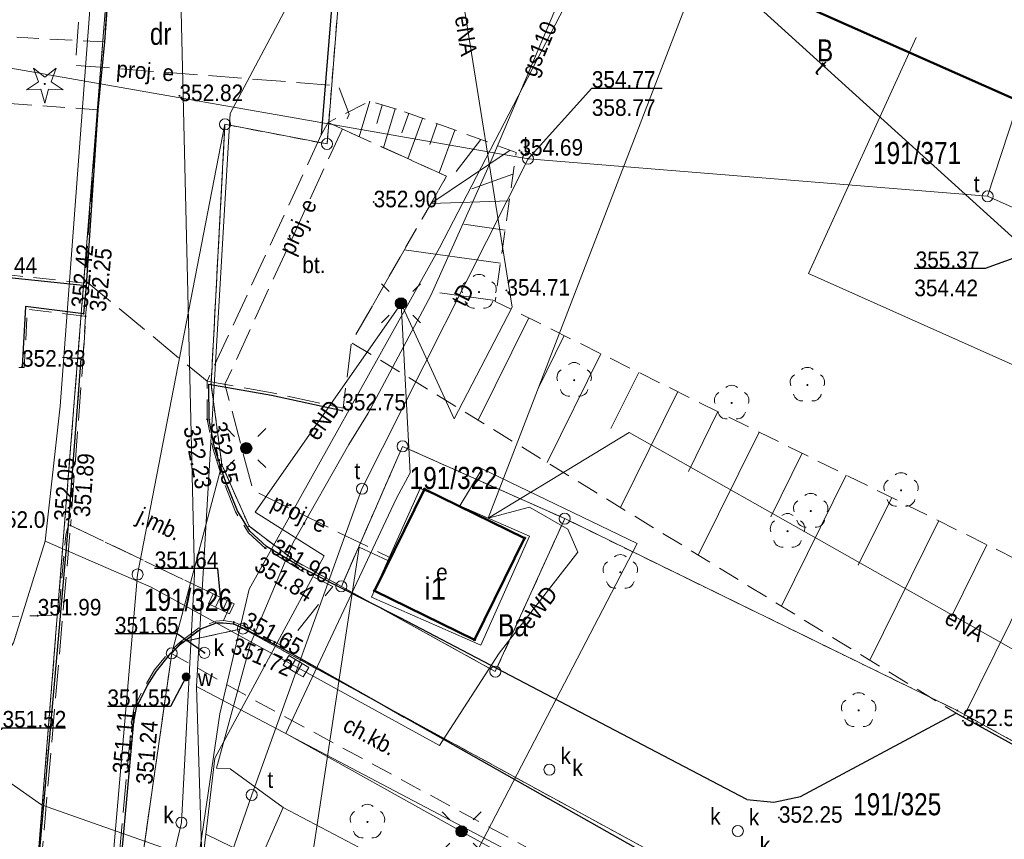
# Model space of a CAD drawing. Header units: metres. Extents: x 6605396 to 6605688, y 5559202 to 5559407.
# Tile 8 of 12: x 6605605 to 6605649, y 5559301 to 5559338. Entities that reach past the tile are written whole.
import ezdxf

# ---------------------------------------------------------------- set-up
doc = ezdxf.new("R2010")
doc.units = ezdxf.units.M
doc.header["$MEASUREMENT"] = 0
for name, pattern in [('1.0_0.5', [1.5, 1, -0.5]), ('1.5_0.5', [2, 1.5, -0.5]), ('219-500', [0]), ('egug-500', [1, 0.5, -0.5])]:
    doc.linetypes.add(name, pattern=pattern)
doc.layers.get('0').update_dxf_attribs({"color": 2, "linetype": 'CONTINUOUS', "lineweight": 5})
for name, color, linetype in [('000 Inne (niezydentyfikowane)', 7, 'CONTINUOUS'), ('202-punkt graniczny', 7, 'CONTINUOUS'), ('203-punkt graniczny', 7, 'CONTINUOUS'), ('210-oznaczenie konturu użytku gruntowego', 7, 'CONTINUOUS'), ('211-numer działki ewidencyjnej', 7, 'CONTINUOUS'), ('218-kontur użytku gruntowego', 7, 'CONTINUOUS'), ('219-działka ewidencyjna', 7, 'CONTINUOUS'), ('312-budynek ewidencyjny', 7, 'CONTINUOUS'), ('312-oznaczenie budynku ewidencyjnego-Atr117', 7, 'CONTINUOUS'), ('chodnik', 7, 'CONTINUOUS'), ('chodnik-Atr17', 7, 'CONTINUOUS'), ('drzewo iglaste', 7, 'CONTINUOUS'), ('drzewo liściaste', 7, 'CONTINUOUS'), ('jezdnia', 7, 'CONTINUOUS'), ('jezdnia-Atr17', 7, 'CONTINUOUS'), ('komora podziemna', 7, 'CONTINUOUS'), ('kratka ściekowa', 7, 'CONTINUOUS'), ('krawężnik', 7, 'CONTINUOUS'), ('maszt oświetleniowy', 7, 'CONTINUOUS'), ('obszar utwardzony', 7, 'CONTINUOUS'), ('obszar utwardzony-Atr17', 7, 'CONTINUOUS'), ('pikieta naturalna-Atr2', 7, 'CONTINUOUS'), ('pikieta sztuczna', 7, 'CONTINUOUS'), ('pikieta sztuczna-Atr2', 7, 'CONTINUOUS'), ('przewód ciepłowniczy', 7, 'CONTINUOUS'), ('przewód elektroenergetyczny podziemny', 7, 'CONTINUOUS'), ('przewód elektroenergetyczny podziemny - ob. projektowany', 7, 'CONTINUOUS'), ('przewód elektroenergetyczny podziemny - ob. projektowany-Atr1', 7, 'CONTINUOUS'), ('przewód elektroenergetyczny podziemny-Atr1', 7, 'CONTINUOUS'), ('przewód gazowy', 7, 'CONTINUOUS'), ('przewód gazowy-Atr1', 7, 'CONTINUOUS'), ('przewód kanalizacyjny', 7, 'CONTINUOUS'), ('przewód telekomunikacyjny podziemny', 7, 'CONTINUOUS'), ('przewód telekomunikacyjny podziemny-Atr1', 7, 'CONTINUOUS'), ('przewód wodociągowy', 7, 'CONTINUOUS'), ('Punkt budynku', 7, 'CONTINUOUS'), ('rzedna', 7, 'CONTINUOUS'), ('rzedna-Atr2', 7, 'CONTINUOUS'), ('rzedna-Atr3', 7, 'CONTINUOUS'), ('skarpa nieumocniona', 7, 'CONTINUOUS'), ('studnia kanalizacyjna', 7, 'CONTINUOUS'), ('studnia kanalizacyjna-Atr17', 7, 'CONTINUOUS'), ('szafa elektroenergetyczna lub kontener', 7, 'CONTINUOUS'), ('szafa elektroenergetyczna lub kontener-Atr17', 7, 'CONTINUOUS'), ('właz do komory lub kanału - okrągły', 7, 'CONTINUOUS'), ('właz do komory lub kanału - okrągły-Atr17', 7, 'CONTINUOUS'), ('zasuwa lub zawór', 7, 'CONTINUOUS'), ('zasuwa lub zawór-Atr17', 7, 'CONTINUOUS')]:
    doc.layers.add(name, color=color, linetype=linetype)
doc.styles.get("Standard").update_dxf_attribs({"font": 'Working1250.shx', "width": 0.75})

# ---------------------------------------------------------------- blocks, each defined once
blk = doc.blocks.new('PUNKTBUD')
at = {"color": 0}
blk.add_circle((0, 0), 0.045, dxfattribs=at)
blk = doc.blocks.new('202')
at = {"color": 0, "linetype": 'Continuous', "lineweight": 0}
blk.add_circle((0, 0), 0.25, dxfattribs=at)
blk = doc.blocks.new('203')
at = {"linetype": 'Continuous', "lineweight": 0}
h = blk.add_hatch(color=0, dxfattribs=at)
edge = h.paths.add_edge_path()
edge.add_arc((0, 0), 0.045, 0, 360)
blk = doc.blocks.new('OP021')
at = {"linetype": 'Continuous', "lineweight": 13}
h = blk.add_hatch(color=0, dxfattribs=at)
edge = h.paths.add_edge_path()
edge.add_arc((0, 0), 0.05, 0, 360)
at = {"color": 0, "linetype": 'Continuous', "lineweight": 13}
for centre, start, end in [((-0.38, 0.124), 121.308, 202.548), ((0, 0.4), 49.272, 130.728), ((0.38, 0.124), 337.452, 58.692), ((-0.235, -0.324), 193.221, 274.871), ((0.235, -0.324), 265.129, 346.779)]:
    blk.add_arc(centre, 0.4, start, end, dxfattribs=at)
blk = doc.blocks.new('US15')
at = {"color": 0, "linetype": 'Continuous', "lineweight": 13}
blk.add_circle((0, 0), 0.25, dxfattribs=at)
blk = doc.blocks.new('US22')
at = {"color": 0, "linetype": 'Continuous', "lineweight": 13}
blk.add_circle((0, 0), 0.25, dxfattribs=at)
blk = doc.blocks.new('PW01')
at = {"linetype": 'Continuous', "lineweight": 13}
h = blk.add_hatch(color=0, dxfattribs=at)
edge = h.paths.add_edge_path()
edge.add_arc((0, 0), 0.045, 0, 360)
blk = doc.blocks.new('SUEM')
at = {"linetype": 'Continuous'}
h = blk.add_hatch(color=0, dxfattribs=at)
h.dxf.hatch_style = 1
edge = h.paths.add_edge_path()
edge.add_arc((0, 0), 0.25, 0, 360)
at = {"color": 0, "linetype": 'Continuous'}
for p, q in [((-0.53, 0.531), (-0.882, 0.885)), ((0.532, 0.531), (0.884, 0.885)), ((-0.53, -0.53), (-0.882, -0.883)), ((0.532, -0.53), (0.884, -0.883))]:
    blk.add_line(p, q, dxfattribs=at)
blk.add_circle((0, 0), 0.25, dxfattribs=at)
blk = doc.blocks.new('US05')
at = {"color": 0, "linetype": 'Continuous', "lineweight": 13}
for p, q in [((-0.525, -0.25), (-0.525, 0.25)), ((-0.525, 0.25), (-0.175, 0.25)), ((-0.175, -0.25), (-0.175, 0.25)), ((-0.175, 0.25), (0.175, 0.25)), ((0.175, -0.25), (0.175, 0.25)), ((0.175, 0.25), (0.525, 0.25)), ((0.525, -0.25), (0.525, 0.25)), ((-0.525, -0.25), (-0.175, -0.25)), ((-0.175, -0.25), (0.175, -0.25)), ((0.175, -0.25), (0.525, -0.25))]:
    blk.add_line(p, q, dxfattribs=at)
blk = doc.blocks.new('US25')
at = {"linetype": 'Continuous', "lineweight": 0}
h = blk.add_hatch(color=0, dxfattribs=at)
edge = h.paths.add_edge_path()
edge.add_arc((0, 0), 0.2, 0, 360)
blk = doc.blocks.new('OP011')
at = {"linetype": 'Continuous', "lineweight": 13}
h = blk.add_hatch(color=0, dxfattribs=at)
edge = h.paths.add_edge_path()
edge.add_arc((0, 0), 0.05, 0, 360)
at = {"color": 0, "linetype": 'Continuous', "lineweight": 13}
for p, q in [((-0.283, 0.093), (-0.512, 0.706)), ((-0.512, 0.706), (0, 0.299)), ((0, 0.299), (0.512, 0.706)), ((0.512, 0.706), (0.283, 0.093)), ((-0.828, -0.268), (-0.283, 0.093)), ((0.283, 0.093), (0.828, -0.268)), ((-0.175, -0.24), (-0.828, -0.268)), ((0, -0.87), (-0.175, -0.24)), ((0.175, -0.24), (0, -0.87)), ((0.828, -0.268), (0.175, -0.24))]:
    blk.add_line(p, q, dxfattribs=at)

msp = doc.modelspace()

# ---------------------------------------------------------------- linework, layer by layer
at = {"layer": '000 Inne (niezydentyfikowane)', "color": 7, "linetype": 'Continuous', "lineweight": 13}
for p, q in [((6605620.48, 5559334.76), (6605619.99, 5559333.15)), ((6605621.04, 5559334.58), (6605620.79, 5559333.75)), ((6605621.63, 5559334.41), (6605621.1, 5559332.65)), ((6605622.24, 5559334.21), (6605621.92, 5559333.32)), ((6605622.87, 5559333.98), (6605622.2, 5559332.15)), ((6605623.53, 5559333.74), (6605623.19, 5559332.8)), ((6605624.32, 5559333.45), (6605623.61, 5559331.51)), ((6605625.51, 5559333.02), (6605624.38, 5559331.57)), ((6605626.83, 5559332.54), (6605623.24, 5559330.12)), ((6605626.96, 5559331.45), (6605625.1, 5559330.78)), ((6605626.79, 5559330.24), (6605623.24, 5559330.12)), ((6605626.61, 5559328.92), (6605624.73, 5559329.19)), ((6605626.39, 5559327.42), (6605622.04, 5559328.03)), ((6605626.16, 5559325.73), (6605623.64, 5559326.08)), ((6605627.67, 5559324.94), (6605625.38, 5559320.31)), ((6605629.28, 5559324.14), (6605628.1, 5559321.75)), ((6605630.94, 5559323.32), (6605628.5, 5559318.39)), ((6605632.65, 5559322.47), (6605631.39, 5559319.93)), ((6605634.42, 5559321.6), (6605631.82, 5559316.36)), ((6605636.24, 5559320.7), (6605634.9, 5559317.99)), ((6605638.11, 5559319.77), (6605635.35, 5559314.19)), ((6605640.05, 5559318.81), (6605638.63, 5559315.93)), ((6605642.05, 5559317.82), (6605639.11, 5559311.89)), ((6605644.11, 5559316.8), (6605642.59, 5559313.74)), ((6605646.23, 5559315.74), (6605643.11, 5559309.44)), ((6605648.42, 5559314.66), (6605646.81, 5559311.41)), ((6605650.66, 5559313.55), (6605647.35, 5559306.85))]:
    msp.add_line(p, q, dxfattribs=at)
at = {"layer": '218-kontur użytku gruntowego', "color": 3, "linetype": 'egug-500', "lineweight": 18, "flags": 128}
for points in [[(6605609.72, 5559354.26), (6605604.2, 5559284.6)], [(6605604.2, 5559284.6), (6605609.72, 5559354.26)], [(6605618.54, 5559332.82), (6605620.24, 5559354.19)], [(6605620.24, 5559354.19), (6605618.54, 5559332.82)], [(6605613.29, 5559321.94), (6605613.92, 5559333.71)], [(6605613.92, 5559333.71), (6605613.29, 5559321.94)], [(6605613.92, 5559333.71), (6605618.54, 5559332.82)], [(6605618.54, 5559332.82), (6605613.92, 5559333.71)], [(6605613.78, 5559318.29), (6605613.29, 5559321.94)], [(6605613.29, 5559321.94), (6605613.78, 5559318.29)], [(6605621.96, 5559319.12), (6605619.19, 5559312.78)], [(6605619.19, 5559312.78), (6605621.96, 5559319.12)], [(6605629.3, 5559315.85), (6605621.96, 5559319.12)], [(6605621.96, 5559319.12), (6605629.3, 5559315.85)], [(6605615.01, 5559315.51), (6605613.78, 5559318.29)], [(6605613.78, 5559318.29), (6605615.01, 5559315.51)], [(6605626.16, 5559308.92), (6605629.3, 5559315.85)], [(6605629.3, 5559315.85), (6605626.16, 5559308.92)], [(6605647.07, 5559307.16), (6605629.3, 5559315.85)], [(6605629.3, 5559315.85), (6605647.07, 5559307.16)], [(6605617.09, 5559313.93), (6605615.01, 5559315.51)], [(6605615.01, 5559315.51), (6605617.09, 5559313.93)], [(6605619.19, 5559312.78), (6605617.09, 5559313.93)], [(6605617.09, 5559313.93), (6605619.19, 5559312.78)], [(6605619.19, 5559312.78), (6605626.16, 5559308.92)], [(6605626.16, 5559308.92), (6605619.19, 5559312.78)], [(6605611.97, 5559310.26), (6605614.73, 5559310.87)], [(6605614.73, 5559310.87), (6605611.97, 5559310.26)], [(6605614.73, 5559310.87), (6605652.307, 5559290.333)], [(6605652.307, 5559290.333), (6605614.73, 5559310.87)], [(6605611.51, 5559309.75), (6605611.97, 5559310.26)], [(6605611.97, 5559310.26), (6605611.51, 5559309.75)], [(6605607.82, 5559283.98), (6605611.51, 5559309.75)], [(6605611.51, 5559309.75), (6605607.82, 5559283.98)], [(6605654.99, 5559302.785), (6605647.07, 5559307.16)], [(6605647.07, 5559307.16), (6605654.99, 5559302.785)]]:
    msp.add_lwpolyline(points, dxfattribs=at)
at = {"layer": '219-działka ewidencyjna', "color": 7, "linetype": '219-500', "lineweight": 18, "flags": 128}
for points in [[(6605604.2, 5559284.6), (6605609.72, 5559354.26)], [(6605618.54, 5559332.82), (6605620.24, 5559354.19)], [(6605609.96, 5559313.32), (6605613.92, 5559333.71)], [(6605613.29, 5559321.94), (6605613.92, 5559333.71)], [(6605618.54, 5559332.82), (6605613.92, 5559333.71)], [(6605613.78, 5559318.29), (6605613.29, 5559321.94)], [(6605621.96, 5559319.12), (6605619.19, 5559312.78)], [(6605621.96, 5559319.12), (6605629.3, 5559315.85)], [(6605613.78, 5559318.29), (6605611.51, 5559309.75)], [(6605613.78, 5559318.29), (6605615.01, 5559315.51)], [(6605626.16, 5559308.92), (6605629.3, 5559315.85)], [(6605647.07, 5559307.16), (6605629.3, 5559315.85)], [(6605617.09, 5559313.93), (6605615.01, 5559315.51)], [(6605619.19, 5559312.78), (6605617.09, 5559313.93)], [(6605606.02, 5559267.7), (6605609.96, 5559313.32)], [(6605626.16, 5559308.92), (6605619.19, 5559312.78)], [(6605611.97, 5559310.26), (6605614.73, 5559310.87)], [(6605652.307, 5559290.333), (6605614.73, 5559310.87)], [(6605611.51, 5559309.75), (6605611.97, 5559310.26)], [(6605607.82, 5559283.98), (6605611.51, 5559309.75)], [(6605654.99, 5559302.785), (6605647.07, 5559307.16)]]:
    msp.add_lwpolyline(points, dxfattribs=at)
at = {"layer": '312-budynek ewidencyjny', "color": 7, "linetype": 'Continuous', "lineweight": 50, "flags": 128}
for points in [[(6605653.18, 5559333.3), (6605637.27, 5559340.36)], [(6605620.69, 5559312.58), (6605622.95, 5559317.19)], [(6605622.95, 5559317.19), (6605627.48, 5559314.97)], [(6605627.48, 5559314.97), (6605625.22, 5559310.36)], [(6605625.22, 5559310.36), (6605620.69, 5559312.58)]]:
    msp.add_lwpolyline(points, dxfattribs=at)
at = {"layer": 'chodnik', "color": 7, "linetype": '1.0_0.5', "lineweight": 18, "flags": 128}
for points in [[(6605578.25, 5559347), (6605578.32, 5559345.27), (6605593.55, 5559345.92), (6605594.11, 5559338.72), (6605589.56, 5559335.44), (6605592.25, 5559334.09), (6605593.05, 5559333.25), (6605593.35, 5559327.1), (6605589.77, 5559326.72), (6605589.39, 5559330.13), (6605588.09, 5559330.01), (6605588, 5559322.84), (6605589.93, 5559322.81), (6605589.93, 5559324.73), (6605593.06, 5559324.94), (6605593.08, 5559322.97), (6605590.07, 5559322.71), (6605590.17, 5559317.09), (6605590.25, 5559315.58), (6605590.43, 5559311.83), (6605594.1, 5559312.1), (6605594.47, 5559303.46), (6605597.19, 5559303.54), (6605601.51, 5559303.65), (6605601.17, 5559311.35), (6605605.44, 5559311.45), (6605606.39, 5559311.46), (6605606.71, 5559315.11), (6605606.83, 5559315.56), (6605607.41, 5559323.08), (6605607.5, 5559323.21), (6605607.61, 5559325.02), (6605604.97, 5559325.33), (6605604.83, 5559322.69), (6605597.5, 5559322.99), (6605596.32, 5559344.19), (6605608.96, 5559344.88), (6605609.07, 5559347.98), (6605587.24, 5559347.16)], [(6605608.84, 5559342.6), (6605603.32, 5559342.78), (6605603.08, 5559337.73), (6605608.46, 5559337.44)], [(6605608.16, 5559334.36), (6605603.49, 5559334.71), (6605602.66, 5559327.05), (6605607.56, 5559326.52)]]:
    msp.add_lwpolyline(points, close=True, dxfattribs=at)
msp.add_lwpolyline([(6605652.294, 5559290.274), (6605639.48, 5559297), (6605616.58, 5559309.93), (6605614.82, 5559310.86), (6605614.31, 5559311.08), (6605613.84, 5559311.13), (6605613.54, 5559311.13), (6605612.82, 5559310.86), (6605611.96, 5559310.2), (6605611.47, 5559309.76), (6605615.3, 5559307.6), (6605632.07, 5559298.53), (6605629.11, 5559292.25), (6605631.87, 5559290.96), (6605634.72, 5559296.88), (6605644.69, 5559291.56), (6605641.83, 5559285.91), (6605644.19, 5559284.69), (6605647.14, 5559290.44), (6605651.757, 5559287.782)], dxfattribs=at)
at = {"layer": 'jezdnia', "color": 7, "linetype": '1.5_0.5', "lineweight": 18, "flags": 128}
for points in [[(6605613.85, 5559311.23), (6605614.32, 5559311.16), (6605614.85, 5559310.95), (6605616.62, 5559310.03), (6605618.8, 5559312.77), (6605617.45, 5559313.45), (6605615.74, 5559314.51), (6605614.98, 5559315.21), (6605614.4, 5559316.15), (6605613.82, 5559317.61), (6605613.37, 5559319.04), (6605613.11, 5559320.35), (6605613.11, 5559322.07), (6605607.76, 5559326.5), (6605607.61, 5559325.02), (6605607.5, 5559323.21), (6605606.93, 5559315.54), (6605614.22, 5559312.04)], [(6605569.83, 5559275.53), (6605570.33, 5559261.6), (6605559.04, 5559261.38), (6605559.35, 5559257.42), (6605570.48, 5559257.58), (6605570.53, 5559256.19), (6605590, 5559256.74), (6605589.61, 5559264.93), (6605589.89, 5559266.69), (6605590.37, 5559268.16), (6605590.76, 5559268.9), (6605592.25, 5559270.75), (6605594.22, 5559271.93), (6605596.3, 5559272.88), (6605597.78, 5559273.42), (6605598.73, 5559273.76), (6605599.9, 5559274.21), (6605601.23, 5559274.94), (6605602.45, 5559275.72), (6605603.71, 5559276.78), (6605604.79, 5559277.86), (6605605.7, 5559279.04), (6605606.53, 5559280.33), (6605607.12, 5559281.69), (6605607.54, 5559283.16), (6605609.69, 5559306.63), (6605609.81, 5559307.3), (6605610.33, 5559308.33), (6605610.73, 5559309), (6605611.42, 5559309.83), (6605611.91, 5559310.27), (6605612.77, 5559310.93), (6605613.51, 5559311.2), (6605613.85, 5559311.23), (6605614.22, 5559312.04), (6605606.93, 5559315.54), (6605605.44, 5559298.46), (6605604.25, 5559284.49), (6605604.04, 5559283.39), (6605603.44, 5559281.98), (6605602.3, 5559280.31), (6605601.2, 5559279.15), (6605599.98, 5559278.22), (6605598.62, 5559277.47), (6605597.22, 5559276.88), (6605596.13, 5559276.62), (6605595.35, 5559276.53), (6605593.39, 5559276.34)]]:
    msp.add_lwpolyline(points, close=True, dxfattribs=at)
at = {"layer": 'krawężnik', "color": 7, "linetype": 'Continuous', "lineweight": 25, "flags": 128}
for points in [[(6605609.07, 5559347.98), (6605608.96, 5559344.88), (6605608.84, 5559342.6), (6605608.46, 5559337.44), (6605608.16, 5559334.36), (6605607.64, 5559326.41), (6605607.52, 5559325.13), (6605604.89, 5559325.45), (6605604.73, 5559322.72)], [(6605619.04, 5559342.65), (6605618.28, 5559333.23)], [(6605602.53, 5559326.93), (6605607.64, 5559326.41)], [(6605605.32, 5559298.46), (6605606.42, 5559310.92), (6605606.83, 5559315.56), (6605607.41, 5559323.08), (6605606.57, 5559323.14)], [(6605637.55, 5559303.12), (6605621.85, 5559311.35), (6605618.86, 5559312.86), (6605617.49, 5559313.58), (6605615.8, 5559314.58), (6605615.04, 5559315.28), (6605614.48, 5559316.2), (6605613.92, 5559317.62), (6605613.44, 5559319.07), (6605613.21, 5559320.33), (6605613.19, 5559321.94), (6605616.03, 5559321.44), (6605619.23, 5559320.74)], [(6605609.79, 5559306.64), (6605609.92, 5559307.29), (6605610.4, 5559308.27), (6605610.82, 5559308.94), (6605611.47, 5559309.76), (6605611.96, 5559310.2), (6605612.82, 5559310.86), (6605613.54, 5559311.13), (6605613.84, 5559311.13), (6605614.31, 5559311.08), (6605614.82, 5559310.86), (6605616.58, 5559309.93)], [(6605652.294, 5559290.274), (6605639.48, 5559297), (6605616.58, 5559309.93)], [(6605637.55, 5559303.12), (6605638.77, 5559303.01), (6605639.97, 5559303.26), (6605647.03, 5559307.03), (6605654.961, 5559302.653)], [(6605596.35, 5559272.77), (6605597.8, 5559273.31), (6605598.75, 5559273.67), (6605599.94, 5559274.11), (6605601.28, 5559274.84), (6605602.51, 5559275.65), (6605603.77, 5559276.68), (6605604.85, 5559277.77), (6605605.79, 5559278.97), (6605606.64, 5559280.26), (6605607.23, 5559281.65), (6605607.66, 5559283.13), (6605609.79, 5559306.64)]]:
    msp.add_lwpolyline(points, dxfattribs=at)
at = {"layer": 'obszar utwardzony', "color": 7, "linetype": '1.5_0.5', "lineweight": 18, "flags": 128}
msp.add_lwpolyline([(6605618.28, 5559333.23), (6605613.11, 5559322.07), (6605616.05, 5559321.55), (6605619.27, 5559320.85), (6605619.64, 5559323.83), (6605623.95, 5559331.36), (6605618.59, 5559333.79)], close=True, dxfattribs=at)
at = {"layer": 'przewód ciepłowniczy', "color": 212, "linetype": 'Continuous', "lineweight": 18, "flags": 128}
msp.add_lwpolyline([(6605658.455, 5559318.864), (6605640.34, 5559326.95), (6605645.21, 5559337.64)], dxfattribs=at)
at = {"layer": 'przewód elektroenergetyczny podziemny', "color": 1, "linetype": 'Continuous', "lineweight": 18, "flags": 128}
for points in [[(6605604.52, 5559363.62), (6605606.51, 5559361.83), (6605608.32, 5559358.74), (6605609.08, 5559355.87), (6605607.65, 5559336.9), (6605606.46, 5559320.95), (6605605.78, 5559314.82)], [(6605626.72, 5559356.94), (6605623.75, 5559351.55), (6605624.46, 5559340.82), (6605626.92, 5559325.43), (6605624.3, 5559320.37), (6605621.89, 5559325.6)], [(6605625.83, 5559315.87), (6605635.99, 5559342.25), (6605642.46, 5559353.77), (6605663.886, 5559344.067)], [(6605615.29, 5559316.14), (6605621.89, 5559325.6)], [(6605621.69, 5559316.77), (6605622.3, 5559317.92), (6605621.89, 5559325.6)], [(6605625.83, 5559315.87), (6605632.22, 5559319.75), (6605655.774, 5559306.426)], [(6605650.54, 5559282.136), (6605642.65, 5559286.52), (6605643.28, 5559288.28), (6605623.86, 5559297.95), (6605632.58, 5559314.72), (6605625.57, 5559318.1), (6605624.56, 5559316.43)], [(6605621.68, 5559316.78), (6605616.68, 5559306.12), (6605624.63, 5559301.68), (6605647.88, 5559288.8), (6605651.54, 5559286.773)], [(6605644.653, 5559254.814), (6605628.25, 5559262.59), (6605609.31, 5559272.34), (6605611.55, 5559288.75), (6605613.46, 5559305), (6605618.41, 5559314.16), (6605615.29, 5559316.14)], [(6605626.33, 5559309.76), (6605629.89, 5559314.33), (6605629.45, 5559315.37), (6605627.7, 5559316.37), (6605625.83, 5559315.87)], [(6605605.78, 5559314.82), (6605604.34, 5559310.22), (6605602.8, 5559307.79), (6605601.04, 5559306.33), (6605599.45, 5559303.65), (6605598.48, 5559292.34), (6605598.06, 5559280.7), (6605596.65, 5559276.26), (6605597.58, 5559272.15), (6605599.05, 5559269.06), (6605604.88, 5559244.04)], [(6605605.78, 5559314.82), (6605610.58, 5559312.74), (6605623.63, 5559305.57), (6605626.33, 5559309.76)], [(6605621.3, 5559313.95), (6605619.99, 5559314.56), (6605617.33, 5559296.9), (6605603.75, 5559299.29)], [(6605650.754, 5559283.128), (6605634.62, 5559291.05), (6605613.06, 5559301.56)]]:
    msp.add_lwpolyline(points, dxfattribs=at)
at = {"layer": 'przewód elektroenergetyczny podziemny - ob. projektowany', "color": 1, "linetype": '1.5_0.5', "lineweight": 18, "flags": 128}
msp.add_lwpolyline([(6605572.376, 5559362.167), (6605604.99, 5559361.31), (6605606.56, 5559357.19), (6605606.89, 5559352.77), (6605607.87, 5559346.42), (6605607.15, 5559336.38), (6605619.05, 5559335.46), (6605619.54, 5559334.17), (6605613.92, 5559321.94), (6605615.18, 5559317.13), (6605621.42, 5559314.07)], dxfattribs=at)
at = {"layer": 'przewód gazowy', "color": 52, "linetype": 'Continuous', "lineweight": 18, "flags": 128}
for points in [[(6605636.72, 5559356.98), (6605636.3, 5559355.87), (6605630.79, 5559343.44), (6605625.96, 5559332.02), (6605623.24, 5559325.96), (6605620.41, 5559320.62), (6605619.53, 5559319.21), (6605617.01, 5559314.76), (6605615.08, 5559310.17), (6605613.54, 5559304.54), (6605614.15, 5559304.51), (6605616.55, 5559302.76)], [(6605641.85, 5559241.808), (6605607.59, 5559257.71), (6605612, 5559295.51), (6605613.69, 5559307), (6605615.02, 5559312.65), (6605623.63, 5559328.12), (6605630.97, 5559342.28)], [(6605616.55, 5559302.76), (6605615.72, 5559300.88), (6605615.42, 5559299.11), (6605615.66, 5559287.56), (6605616.15, 5559274.42), (6605617.7, 5559268.22), (6605617.28, 5559261.71), (6605639.71, 5559250.7), (6605643.357, 5559248.8)], [(6605650.792, 5559283.303), (6605641.08, 5559288.96), (6605633.78, 5559293.21), (6605625.44, 5559298.08), (6605616.55, 5559302.76)]]:
    msp.add_lwpolyline(points, dxfattribs=at)
at = {"layer": 'przewód kanalizacyjny', "color": 34, "linetype": 'Continuous', "lineweight": 18, "flags": 128}
msp.add_lwpolyline([(6605598.22, 5559241.19), (6605600.84, 5559255.41), (6605604.69, 5559271.21), (6605611.95, 5559302.08), (6605612.54, 5559313.34), (6605611.71, 5559348.4), (6605636.19, 5559359.14), (6605647.05, 5559355.53), (6605655.79, 5559351.81), (6605659.73, 5559350.24), (6605664.614, 5559347.448)], dxfattribs=at)
at = {"layer": 'przewód telekomunikacyjny podziemny', "color": 30, "linetype": 'Continuous', "lineweight": 18, "flags": 128}
for points in [[(6605605.87, 5559357.58), (6605603.35, 5559336.41), (6605627.64, 5559332.15), (6605648.45, 5559330.45), (6605659.856, 5559325.366)], [(6605659.404, 5559323.269), (6605650.35, 5559327.91), (6605629.49, 5559346.82)], [(6605648.45, 5559330.45), (6605650.02, 5559335.24)], [(6605613.96, 5559299.94), (6605615.13, 5559303.33), (6605620.12, 5559317.2), (6605627.64, 5559332.15)], [(6605613.96, 5559299.94), (6605605.61, 5559302.88), (6605594.95, 5559310.38), (6605592.71, 5559310.72)]]:
    msp.add_lwpolyline(points, dxfattribs=at)
at = {"layer": 'przewód wodociągowy', "color": 5, "linetype": 'Continuous', "lineweight": 18, "flags": 128}
for points in [[(6605613.76, 5559255.19), (6605614.26, 5559258.54), (6605613.37, 5559284.43), (6605612.63, 5559308.24), (6605614.16, 5559334.2), (6605619.52, 5559344.33), (6605630.28, 5559365.54)], [(6605612.63, 5559308.24), (6605642.94, 5559292.27), (6605651.648, 5559287.278)]]:
    msp.add_lwpolyline(points, dxfattribs=at)
at = {"layer": 'rzedna-Atr2', "color": 7, "flags": 128}
for points in [[(6605627.64, 5559332.15), (6605630.53, 5559335.35), (6605633.681, 5559335.35)], [(6605627.64, 5559332.15), (6605630.53, 5559335.35), (6605633.713, 5559335.35)], [(6605650.35, 5559327.91), (6605648.34, 5559327.18), (6605645.13, 5559327.18)], [(6605650.35, 5559327.91), (6605648.34, 5559327.18), (6605645.189, 5559327.18)], [(6605613.75, 5559311.99), (6605613.59, 5559313.59), (6605610.736, 5559313.59)], [(6605612.99, 5559309.77), (6605611.76, 5559310.63), (6605608.938, 5559310.63)], [(6605612.16, 5559308.68), (6605611.45, 5559307.34), (6605608.596, 5559307.34)], [(6605602.37, 5559303.98), (6605603.85, 5559306.37), (6605606.704, 5559306.37)]]:
    msp.add_lwpolyline(points, dxfattribs=at)
at = {"layer": 'skarpa nieumocniona', "color": 7, "linetype": '1.0_0.5', "lineweight": 18, "flags": 128}
msp.add_lwpolyline([(6605622.05, 5559334.28), (6605627.1, 5559332.44), (6605626.15, 5559325.69), (6605656.67, 5559310.58), (6605654.96, 5559302.65), (6605647.03, 5559307.03), (6605619.64, 5559323.83), (6605623.95, 5559331.36), (6605618.59, 5559333.79), (6605620.46, 5559334.76)], close=True, dxfattribs=at)
at = {"layer": 'szafa elektroenergetyczna lub kontener', "color": 1, "linetype": 'Continuous', "lineweight": 18, "flags": 128}
msp.add_lwpolyline([(6605620.56, 5559312.29), (6605622.76, 5559317.22), (6605627.71, 5559315.05), (6605625.51, 5559310.12)], close=True, dxfattribs=at)

# ---------------------------------------------------------------- block references
at = {"layer": '202-punkt graniczny', "color": 7, "linetype": 'Continuous', "lineweight": 18}
for p in [(6605613.92, 5559333.71), (6605618.54, 5559332.82), (6605621.96, 5559319.12), (6605629.3, 5559315.85), (6605609.96, 5559313.32), (6605619.19, 5559312.78), (6605614.73, 5559310.87), (6605611.51, 5559309.75), (6605626.16, 5559308.92)]:
    msp.add_blockref('202', p, dxfattribs=at)
at = {"layer": '203-punkt graniczny', "color": 7, "linetype": 'Continuous', "lineweight": 18}
for p in [(6605613.29, 5559321.94), (6605613.78, 5559318.29), (6605615.01, 5559315.51), (6605617.09, 5559313.93), (6605611.97, 5559310.26), (6605647.07, 5559307.16)]:
    msp.add_blockref('203', p, dxfattribs=at)
at = {"layer": 'drzewo iglaste', "color": 94, "linetype": 'Continuous', "lineweight": 18}
msp.add_blockref('OP011', (6605605.76, 5559335.54), dxfattribs=at)
at = {"layer": 'drzewo liściaste', "color": 94, "linetype": 'Continuous', "lineweight": 18}
for p in [(6605625.42, 5559326.11), (6605629.73, 5559322.12), (6605640.29, 5559321.9), (6605636.86, 5559321.09), (6605644.53, 5559317.13), (6605640.44, 5559316.19), (6605639.39, 5559315.28), (6605631.82, 5559313.42), (6605642.61, 5559307.16), (6605620.37, 5559302.11)]:
    msp.add_blockref('OP021', p, dxfattribs=at)
at = {"layer": 'komora podziemna', "color": 30, "linetype": 'Continuous', "lineweight": 18}
for p in [(6605627.64, 5559332.15), (6605648.45, 5559330.45), (6605620.12, 5559317.2), (6605615.13, 5559303.33)]:
    msp.add_blockref('US15', p, dxfattribs=at)
at = {"layer": 'kratka ściekowa', "color": 34, "linetype": 'Continuous', "lineweight": 18}
for p, rotation in [((6605613.75, 5559311.99), 155.158), ((6605617.13, 5559309.16), 329.184)]:
    msp.add_blockref('US05', p, dxfattribs=dict(at, rotation=rotation))
at = {"layer": 'maszt oświetleniowy', "color": 7, "linetype": 'Continuous', "lineweight": 18}
for p in [(6605621.89, 5559325.6), (6605614.88, 5559319.04), (6605624.63, 5559301.68)]:
    msp.add_blockref('SUEM', p, dxfattribs=at)
at = {"layer": 'pikieta sztuczna', "color": 7, "linetype": 'Continuous', "lineweight": 13}
for p in [(6605611.86, 5559335), (6605627.25, 5559332.53), (6605620.65, 5559330.19), (6605626.66, 5559326.19), (6605607.52, 5559325.13), (6605607.61, 5559325.02), (6605604.73, 5559322.72), (6605619.23, 5559320.74), (6605613.11, 5559320.35), (6605613.21, 5559320.33), (6605606.83, 5559315.56), (6605606.93, 5559315.54), (6605615.74, 5559314.51), (6605615.8, 5559314.58), (6605605.44, 5559311.45), (6605614.31, 5559311.08), (6605614.32, 5559311.16), (6605609.69, 5559306.63), (6605609.79, 5559306.64), (6605647.33, 5559306.69), (6605639, 5559302.31)]:
    msp.add_blockref('PW01', p, dxfattribs=at)
at = {"layer": 'Punkt budynku', "color": 5, "linetype": 'Continuous', "lineweight": 18}
for p in [(6605622.95, 5559317.19), (6605627.48, 5559314.97), (6605620.69, 5559312.58), (6605625.22, 5559310.36)]:
    msp.add_blockref('PUNKTBUD', p, dxfattribs=at)
at = {"layer": 'rzedna', "color": 30, "linetype": 'Continuous', "lineweight": 18}
msp.add_blockref('PW01', (6605627.64, 5559332.15), dxfattribs=at)
msp.add_blockref('PW01', (6605627.64, 5559332.15), dxfattribs=at)
at = {"layer": 'rzedna', "color": 34, "linetype": 'Continuous', "lineweight": 18}
for p in [(6605613.75, 5559311.99), (6605612.99, 5559309.77)]:
    msp.add_blockref('PW01', p, dxfattribs=at)
at = {"layer": 'rzedna', "color": 5, "linetype": 'Continuous', "lineweight": 18}
msp.add_blockref('PW01', (6605612.16, 5559308.68), dxfattribs=at)
at = {"layer": 'studnia kanalizacyjna', "color": 34, "linetype": 'Continuous', "lineweight": 18}
for p in [(6605628.61, 5559304.48), (6605637.14, 5559301.7)]:
    msp.add_blockref('US15', p, dxfattribs=at)
at = {"layer": 'właz do komory lub kanału - okrągły', "color": 7, "linetype": 'Continuous', "lineweight": 18}
for p in [(6605627.64, 5559332.15), (6605648.45, 5559330.45), (6605620.12, 5559317.2), (6605612.99, 5559309.77), (6605628.61, 5559304.48), (6605615.13, 5559303.33), (6605611.95, 5559302.08), (6605637.14, 5559301.7)]:
    msp.add_blockref('US22', p, dxfattribs=at)
at = {"layer": 'zasuwa lub zawór', "color": 5, "linetype": 'Continuous', "lineweight": 18}
msp.add_blockref('US25', (6605612.16, 5559308.68), dxfattribs=at)

# ---------------------------------------------------------------- texts
at = {"layer": '210-oznaczenie konturu użytku gruntowego', "color": 3, "linetype": 'Continuous', "lineweight": 13, "char_height": 1, "line_spacing_factor": 0.6}
for s, insert, attachment_point in [('\\fArial|b0|i0|c238238|p39;\\H1x;\\W0.79;dr', (6605610.52, 5559337.296667), 7), ('\\fArial|b0|i0|c238238|p39;\\H1x;\\W0.79;B', (6605640.72, 5559336.556667), 7), ('\\fArial|b0|i0|c238238|p39;\\H1x;\\W0.79;Ba', (6605626.96, 5559311.013333), 5)]:
    msp.add_mtext(s, dxfattribs=dict(at, insert=insert, attachment_point=attachment_point))
at = {"layer": '211-numer działki ewidencyjnej', "color": 7, "linetype": 'Continuous', "lineweight": 13, "char_height": 1, "attachment_point": 7, "line_spacing_factor": 0.6}
for s, insert in [('\\fArial|b0|i0|c238238|p39;\\H1x;\\W0.79;191/371', (6605643.26, 5559331.896667)), ('\\fArial|b0|i0|c238238|p39;\\H1x;\\W0.79;191/322', (6605622.28, 5559317.176667)), ('\\fArial|b0|i0|c238238|p39;\\H1x;\\W0.79;191/326', (6605610.25, 5559311.656667)), ('\\fArial|b0|i0|c238238|p39;\\H1x;\\W0.79;191/325', (6605642.36, 5559302.396667))]:
    msp.add_mtext(s, dxfattribs=dict(at, insert=insert))
at = {"layer": '312-oznaczenie budynku ewidencyjnego-Atr117', "color": 7, "insert": (6605623.44, 5559312.683333), "char_height": 1, "attachment_point": 5, "line_spacing_factor": 0.6}
msp.add_mtext('\\fArial|b0|i0|c238238|p39;\\H1x;\\W0.9;i1', dxfattribs=at)
at = {"layer": 'chodnik-Atr17', "color": 7, "insert": (6605619.191067, 5559306.270102), "char_height": 0.75, "attachment_point": 7, "rotation": 331.5929711, "line_spacing_factor": 0.6}
msp.add_mtext('\\fArial|b0|i0|c238238|p39;\\H1x;\\W0.9;ch.kb.', dxfattribs=at)
at = {"layer": 'jezdnia-Atr17', "color": 7, "insert": (6605609.771798, 5559315.504629), "char_height": 0.75, "attachment_point": 7, "rotation": 334.3539735, "line_spacing_factor": 0.6}
msp.add_mtext('\\fArial|b0|i0|c238238|p39;\\H1x;\\W0.9;j.mb.', dxfattribs=at)
at = {"layer": 'obszar utwardzony-Atr17', "color": 7, "insert": (6605617.42, 5559326.96), "char_height": 0.75, "attachment_point": 7, "line_spacing_factor": 0.6}
msp.add_mtext('\\fArial|b0|i0|c238238|p39;\\H1x;\\W0.9;bt.', dxfattribs=at)
at = {"layer": 'pikieta naturalna-Atr2', "color": 7, "insert": (6605603.43, 5559315.42), "char_height": 0.75, "attachment_point": 7, "line_spacing_factor": 0.6}
msp.add_mtext('\\fArial|b0|i0|c238238|p39;\\H1x;\\W0.9;352.0', dxfattribs=at)
at = {"layer": 'pikieta sztuczna-Atr2', "color": 7, "char_height": 0.75, "attachment_point": 7, "line_spacing_factor": 0.6}
for s, insert in [('\\fArial|b0|i0|c238238|p39;\\H1x;\\W0.9;352.82', (6605611.86, 5559334.75)), ('\\fArial|b0|i0|c238238|p39;\\H1x;\\W0.9;354.69', (6605627.25, 5559332.28)), ('\\fArial|b0|i0|c238238|p39;\\H1x;\\W0.9;352.90', (6605620.65, 5559329.94)), ('\\fArial|b0|i0|c238238|p39;\\H1x;\\W0.9;352.44', (6605602.53, 5559326.93)), ('\\fArial|b0|i0|c238238|p39;\\H1x;\\W0.9;354.71', (6605626.66, 5559325.94)), ('\\fArial|b0|i0|c238238|p39;\\H1x;\\W0.9;352.33', (6605604.73, 5559322.72)), ('\\fArial|b0|i0|c238238|p39;\\H1x;\\W0.9;352.75', (6605619.23, 5559320.74)), ('\\fArial|b0|i0|c238238|p39;\\H1x;\\W0.9;351.99', (6605605.44, 5559311.45)), ('\\fArial|b0|i0|c238238|p39;\\H1x;\\W0.9;352.50', (6605647.33, 5559306.44)), ('\\fArial|b0|i0|c238238|p39;\\H1x;\\W0.9;352.25', (6605639, 5559302.06))]:
    msp.add_mtext(s, dxfattribs=dict(at, insert=insert))
for s, insert, rotation in [('\\fArial|b0|i0|c238238|p39;\\H1x;\\W0.9;352.42', (6605607.708908, 5559325.366664), 84.643986), ('\\fArial|b0|i0|c238238|p39;\\H1x;\\W0.9;352.25', (6605608.528726, 5559325.194792), 84.2129773), ('\\fArial|b0|i0|c238238|p39;\\H1x;\\W0.9;352.23', (6605612.024783, 5559319.97133), 281.2259724), ('\\fArial|b0|i0|c238238|p39;\\H1x;\\W0.9;352.35', (6605613.234783, 5559320.15133), 281.2259724), ('\\fArial|b0|i0|c238238|p39;\\H1x;\\W0.9;351.89', (6605607.809313, 5559315.901473), 85.7500272), ('\\fArial|b0|i0|c238238|p39;\\H1x;\\W0.9;352.05', (6605606.92926, 5559315.710777), 85.5900011), ('\\fArial|b0|i0|c238238|p39;\\H1x;\\W0.9;351.96', (6605615.922691, 5559314.334843), 329.3869995), ('\\fArial|b0|i0|c238238|p39;\\H1x;\\W0.9;351.84', (6605615.178283, 5559313.547513), 328.2059938), ('\\fArial|b0|i0|c238238|p39;\\H1x;\\W0.9;351.65', (6605614.640105, 5559311.000626), 331.3420208), ('\\fArial|b0|i0|c238238|p39;\\H1x;\\W0.9;351.72', (6605614.120977, 5559309.800447), 336.6660124), ('\\fArial|b0|i0|c238238|p39;\\H1x;\\W0.9;351.11', (6605609.578958, 5559304.267194), 84.7659711), ('\\fArial|b0|i0|c238238|p39;\\H1x;\\W0.9;351.24', (6605610.63898, 5559303.787442), 84.8229901)]:
    msp.add_mtext(s, dxfattribs=dict(at, insert=insert, rotation=rotation))
at = {"layer": 'przewód elektroenergetyczny podziemny - ob. projektowany-Atr1', "color": 1, "char_height": 0.75, "attachment_point": 4, "line_spacing_factor": 0.6}
for insert, rotation in [((6605609.000364, 5559336.115372), 355.5790283), ((6605616.773581, 5559327.837804), 65.3189957), ((6605616.064963, 5559316.557769), 333.8769833)]:
    msp.add_mtext('\\fArial|b0|i0|c238238|p39;\\H1x;\\W0.9;proj. e', dxfattribs=dict(at, insert=insert, rotation=rotation))
at = {"layer": 'przewód elektroenergetyczny podziemny-Atr1', "color": 1, "char_height": 0.75, "attachment_point": 4, "line_spacing_factor": 0.6}
for s, insert, rotation in [('\\fArial|b0|i0|c238238|p39;\\H1x;\\W0.9;eNA', (6605624.686567, 5559338.630271), 279.0810233), ('\\fArial|b0|i0|c238238|p39;\\H1x;\\W0.9;eND', (6605617.812515, 5559319.538476), 55.0969941), ('\\fArial|b0|i0|c238238|p39;\\H1x;\\W0.9;eWD', (6605627.44861, 5559310.993182), 52.0809808), ('\\fArial|b0|i0|c238238|p39;\\H1x;\\W0.9;eNA', (6605646.618455, 5559311.461201), 330.5039878)]:
    msp.add_mtext(s, dxfattribs=dict(at, insert=insert, rotation=rotation))
at = {"layer": 'przewód gazowy-Atr1', "color": 40, "insert": (6605627.735126, 5559335.901307), "char_height": 0.75, "attachment_point": 4, "rotation": 67.0740023, "line_spacing_factor": 0.6}
msp.add_mtext('\\fArial|b0|i0|c238238|p39;\\H1x;\\W0.9;gs110', dxfattribs=at)
at = {"layer": 'przewód telekomunikacyjny podziemny-Atr1', "color": 30, "char_height": 0.75, "attachment_point": 4, "line_spacing_factor": 0.6}
for s, insert, rotation in [('\\fArial|b0|i0|c238238|p39;\\H1x;\\W0.9;t', (6605640.816046, 5559336.377389), 317.8070165), ('\\fArial|b0|i0|c238238|p39;\\H1x;\\W0.9;tD', (6605624.471668, 5559325.563829), 63.2969921)]:
    msp.add_mtext(s, dxfattribs=dict(at, insert=insert, rotation=rotation))
at = {"layer": 'rzedna-Atr2', "color": 30, "char_height": 0.75, "attachment_point": 7, "line_spacing_factor": 0.6}
for s, insert in [('\\fArial|b0|i0|c238238|p39;\\H1x;\\W0.9;354.77', (6605630.53, 5559335.357)), ('\\fArial|b0|i0|c238238|p39;\\H1x;\\W0.9;355.37', (6605645.189, 5559327.188))]:
    msp.add_mtext(s, dxfattribs=dict(at, insert=insert))
at = {"layer": 'rzedna-Atr2', "color": 34, "char_height": 0.75, "attachment_point": 7, "line_spacing_factor": 0.6}
for s, insert in [('\\fArial|b0|i0|c238238|p39;\\H1x;\\W0.9;351.64', (6605610.736, 5559313.598)), ('\\fArial|b0|i0|c238238|p39;\\H1x;\\W0.9;351.65', (6605608.938, 5559310.638)), ('\\fArial|b0|i0|c238238|p39;\\H1x;\\W0.9;351.52', (6605603.85, 5559306.378))]:
    msp.add_mtext(s, dxfattribs=dict(at, insert=insert))
at = {"layer": 'rzedna-Atr2', "color": 5, "insert": (6605608.596, 5559307.348), "char_height": 0.75, "attachment_point": 7, "line_spacing_factor": 0.6}
msp.add_mtext('\\fArial|b0|i0|c238238|p39;\\H1x;\\W0.9;351.55', dxfattribs=at)
at = {"layer": 'rzedna-Atr3', "color": 30, "char_height": 0.75, "attachment_point": 7, "line_spacing_factor": 0.6}
for s, insert in [('\\fArial|b0|i0|c238238|p39;\\H1x;\\W0.9;358.77', (6605630.53, 5559334.082)), ('\\fArial|b0|i0|c238238|p39;\\H1x;\\W0.9;354.42', (6605645.13, 5559325.912))]:
    msp.add_mtext(s, dxfattribs=dict(at, insert=insert))
at = {"layer": 'studnia kanalizacyjna-Atr17', "color": 34, "char_height": 0.75, "attachment_point": 7, "line_spacing_factor": 0.6}
for insert in [(6605629.11, 5559304.73), (6605637.64, 5559301.95), (6605638.13, 5559300.68)]:
    msp.add_mtext('\\fArial|b0|i0|c238238|p39;\\H1x;\\W0.9;k', dxfattribs=dict(at, insert=insert))
at = {"layer": 'szafa elektroenergetyczna lub kontener-Atr17', "color": 1, "insert": (6605623.48, 5559313.04), "char_height": 0.75, "attachment_point": 7, "line_spacing_factor": 0.6}
msp.add_mtext('\\fArial|b0|i0|c238238|p39;\\H1x;\\W0.9;e', dxfattribs=at)
at = {"layer": 'właz do komory lub kanału - okrągły-Atr17', "color": 7, "char_height": 0.75, "attachment_point": 7, "line_spacing_factor": 0.6}
for s, insert in [('\\fArial|b0|i0|c238238|p39;\\H1x;\\W0.9;t', (6605627.41, 5559332.42)), ('\\fArial|b0|i0|c238238|p39;\\H1x;\\W0.9;t', (6605647.82, 5559330.63)), ('\\fArial|b0|i0|c238238|p39;\\H1x;\\W0.9;t', (6605619.78, 5559317.63)), ('\\fArial|b0|i0|c238238|p39;\\H1x;\\W0.9;k', (6605613.41, 5559309.63)), ('\\fArial|b0|i0|c238238|p39;\\H1x;\\W0.9;k', (6605629.65, 5559304.19)), ('\\fArial|b0|i0|c238238|p39;\\H1x;\\W0.9;t', (6605615.84, 5559303.64)), ('\\fArial|b0|i0|c238238|p39;\\H1x;\\W0.9;k', (6605611.13, 5559302.05)), ('\\fArial|b0|i0|c238238|p39;\\H1x;\\W0.9;k', (6605635.89, 5559301.99))]:
    msp.add_mtext(s, dxfattribs=dict(at, insert=insert))
at = {"layer": 'zasuwa lub zawór-Atr17', "color": 5, "insert": (6605612.69, 5559308.26), "char_height": 0.75, "attachment_point": 7, "line_spacing_factor": 0.6}
msp.add_mtext('\\fArial|b0|i0|c238238|p39;\\H1x;\\W0.9;w', dxfattribs=at)

doc.saveas('drawing.dxf')
